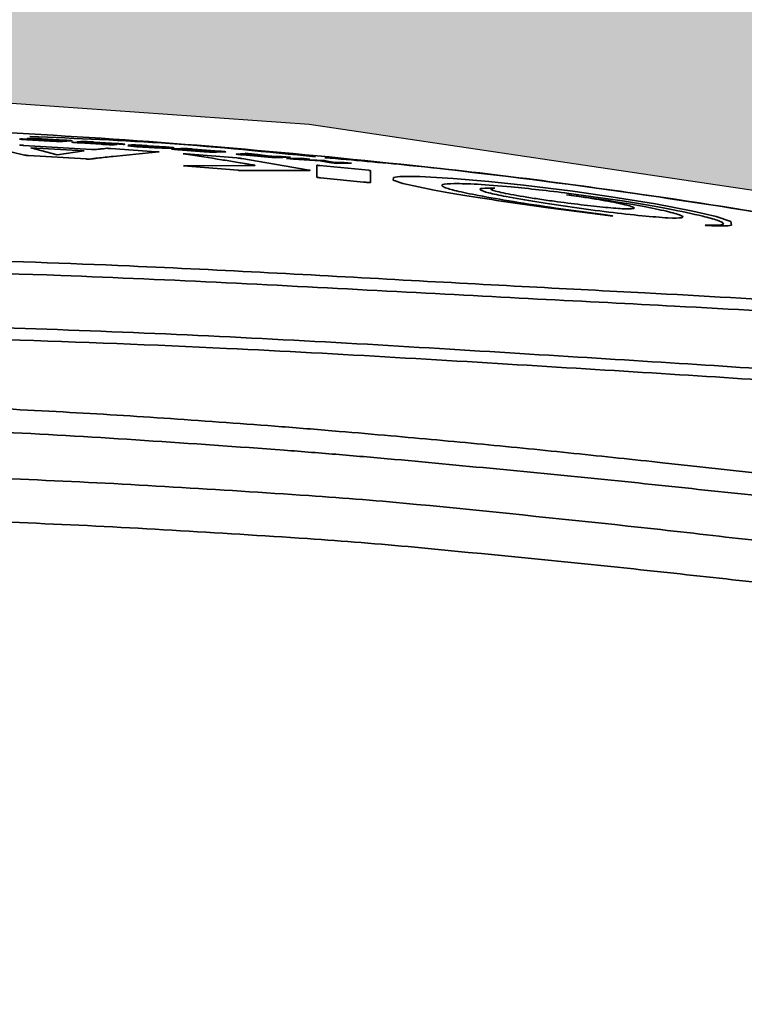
# Model space of a CAD drawing. Header units: millimetres. Extents: x 609 to 1177, y -109 to 470.
# Tile 15 of 40: x 874.53 to 880.95, y 92.53 to 101.25. Entities that reach past the tile are written whole.
import ezdxf

# ---------------------------------------------------------------- set-up
doc = ezdxf.new("R2010")
doc.units = ezdxf.units.MM
doc.header["$PDSIZE"] = -1
doc.dimstyles.new('ISO-25', dxfattribs={"dimtxt": 2.5, "dimasz": 2, "dimexe": 1.5, "dimexo": 0.625, "dimtad": 1, "dimdec": 1, "dimlfac": 5, "dimtxsty": 'Standard', "dimcen": 2.5, "dimclrd": 1, "dimclre": 1, "dimadec": 0, "dimazin": 0, "dimtfac": 1, "dimtdec": 1, "dimtmove": 0, "dimatfit": 3, "dimfxl": 1, "dimarcsym": 0})

# ---------------------------------------------------------------- blocks, each defined once
blk = doc.blocks.new('*D74')
at = {"color": 1, "lineweight": -2, "transparency": 16777216}
for p, q in [((888.8865, 128.1223), (879.2726, 121.661)), ((827.8144, 87.077), (877.6127, 120.5454))]:
    blk.add_line(p, q, dxfattribs=at)
at = {"color": 1, "transparency": 16777216}
blk.add_solid([(879.0867, 121.9377), (879.4586, 121.3843), (877.6127, 120.5454)], dxfattribs=at)
at = {"layer": 'Defpoints', "color": 0, "transparency": 16777216}
for p in [(877.6127, 120.5454), (827.8144, 87.077)]:
    blk.add_point(p, dxfattribs=at)
at = {"color": 0, "transparency": 16777216, "insert": (883.8636, 127.0056), "char_height": 2.5, "attachment_point": 5, "rotation": 33.90422}
blk.add_mtext('R300', dxfattribs=at)

msp = doc.modelspace()

# ---------------------------------------------------------------- hatches: boundary and pattern name
at = {"true_color": 0xc7c8ca, "transparency": 33554687}
h = msp.add_hatch(color=9, dxfattribs=at)
h.dxf.hatch_style = 1
h.set_gradient(color1=(173, 221, 247), color2=(173, 221, 247))
h.paths.add_polyline_path([(797.81441, 139.03854, 0.2679492), (780.31441, 108.72765, -0.2679492), (805.31441, 108.72765, -0.5316603), (856.31523, 99.83254), (857.77301, 100.33487), (862.30279, 100.65521), (870.78103, 100.76923), (877.09201, 100.32473), (885.02008, 99.14812), (886.70211, 98.57655, 0.51476)])

# ---------------------------------------------------------------- linework, layer by layer
for p, q in [((870.78103, 100.76923), (877.09201, 100.32473)), ((877.09201, 100.32473), (885.02008, 99.14812))]:
    msp.add_line(p, q)
at = {"linetype": 'Continuous', "lineweight": 35}
for p, q in [((874.54115, 100.19447), (874.55366, 100.19523)), ((874.55366, 100.19523), (874.63737, 100.1911)), ((874.79603, 100.1762), (874.59383, 100.18786)), ((874.59521, 100.19771), (874.61085, 100.19862)), ((874.66766, 100.19287), (874.59521, 100.19771)), ((874.63737, 100.1911), (874.61235, 100.1896)), ((874.61235, 100.1896), (874.82481, 100.17728)), ((874.69606, 100.1945), (874.66766, 100.19287)), ((874.90852, 100.18194), (874.69606, 100.1945)), ((874.72609, 100.19559), (874.92829, 100.18357)), ((874.57212, 100.05182), (874.33858, 100.10739)), ((874.56238, 100.138), (875.16507, 100.10166)), ((875.09953, 100.08849), (874.62677, 100.11702)), ((874.62677, 100.11702), (874.86039, 100.05458)), ((874.82481, 100.17728), (874.90852, 100.18194)), ((874.98097, 100.17678), (874.91127, 100.17298)), ((875.00489, 100.16729), (875.08081, 100.16328)), ((875.05146, 100.17031), (875.0696, 100.17125)), ((875.24933, 100.14794), (875.05707, 100.16029)), ((875.08081, 100.16328), (875.06579, 100.16247)), ((875.06579, 100.16247), (875.28755, 100.14815)), ((875.31595, 100.14959), (875.10477, 100.16332)), ((875.14552, 100.16716), (875.11537, 100.16562)), ((875.11537, 100.16562), (875.32654, 100.15186)), ((875.3849, 100.15141), (875.14552, 100.16716)), ((875.18549, 100.16742), (875.39474, 100.15358)), ((875.28755, 100.14815), (875.31595, 100.14959)), ((875.33659, 100.11003), (875.73733, 100.08195)), ((875.37922, 100.14469), (875.36458, 100.14397)), ((875.36926, 100.15067), (875.3849, 100.15141)), ((875.44442, 100.14622), (875.36926, 100.15067)), ((875.44805, 100.14638), (875.44442, 100.14622)), ((875.51243, 100.12984), (875.48691, 100.13413)), ((875.50081, 100.14058), (875.5187, 100.14139)), ((875.58342, 100.13602), (875.57616, 100.13569)), ((875.76385, 100.11842), (875.60957, 100.12899)), ((875.75537, 100.1255), (875.66084, 100.13234)), ((875.66699, 100.13461), (875.81023, 100.12419)), ((875.88095, 100.11426), (875.86356, 100.11355)), ((875.88729, 100.10678), (875.95699, 100.10962)), ((876.03564, 100.10445), (875.94967, 100.10104)), ((875.94967, 100.10104), (876.19161, 100.08222)), ((876.27757, 100.08533), (876.03564, 100.10445)), ((876.06582, 100.10484), (876.29494, 100.08665)), ((875.11698, 100.01744), (874.6061, 100.04835)), ((874.86039, 100.05458), (875.09953, 100.08849)), ((875.70118, 100.07459), (875.35525, 100.0406)), ((875.76387, 100.07993), (875.70118, 100.07459)), ((876.16268, 100.08184), (875.93356, 100.09959)), ((875.97659, 100.06391), (876.00408, 100.06192)), ((876.00066, 100.06021), (875.97659, 100.06391)), ((876.00408, 100.06192), (876.45052, 100.02605)), ((876.19161, 100.08222), (876.27757, 100.08533)), ((876.34089, 100.07932), (876.27119, 100.07686)), ((876.45323, 100.06131), (876.48426, 100.06236)), ((876.4963, 100.02111), (877.09145, 99.91895)), ((876.79385, 100.02888), (876.50416, 100.05399)), ((876.52427, 100.06772), (876.63739, 100.05805)), ((876.63072, 100.05287), (876.52427, 100.06772)), ((876.5527, 100.05569), (876.53681, 100.05517)), ((876.56199, 100.0518), (876.7392, 100.03644)), ((876.5865, 100.05667), (876.63072, 100.05287)), ((876.77599, 100.03753), (876.59878, 100.05298)), ((876.63739, 100.05805), (876.72397, 100.04476)), ((876.72397, 100.04476), (876.79864, 100.03816)), ((876.7392, 100.03644), (876.77599, 100.03753)), ((876.92611, 100.03246), (876.79385, 100.02888)), ((876.79864, 100.03816), (876.84857, 100.03946)), ((876.84857, 100.03946), (876.92611, 100.03246)), ((876.89178, 100.0201), (877.02404, 100.02349)), ((876.95491, 100.01436), (876.89178, 100.0201)), ((877.19092, 100.00179), (876.95491, 100.01436)), ((877.01539, 100.0148), (876.99837, 100.0147)), ((876.99837, 100.0147), (877.03213, 100.01322)), ((877.0971, 100.01669), (877.01539, 100.0148)), ((877.02404, 100.02349), (877.0971, 100.01669)), ((877.03213, 100.01322), (877.22541, 100.00273)), ((875.98085, 99.95614), (876.04522, 99.95723)), ((876.46497, 99.91683), (875.98085, 99.95614)), ((876.04522, 99.95723), (876.60446, 99.96042)), ((877.1602, 99.85618), (877.16067, 99.96043)), ((877.18558, 99.95977), (877.61997, 99.9168)), ((877.27055, 99.98471), (877.19092, 100.00179)), ((877.24112, 100.00122), (877.30233, 99.98759)), ((877.33432, 99.97853), (877.27055, 99.98471)), ((877.30233, 99.98759), (877.30901, 99.98534)), ((877.30901, 99.98534), (877.3211, 99.98583)), ((877.3211, 99.98583), (877.40281, 99.98735)), ((877.46658, 99.98103), (877.33432, 99.97853)), ((877.40281, 99.98735), (877.46658, 99.98103)), ((877.09099, 99.91625), (876.49945, 99.91531)), ((877.57331, 99.81311), (877.19398, 99.85076)), ((877.63642, 99.91499), (877.63641, 99.91146)), ((877.83508, 99.82999), (877.83821, 99.85442)), ((878.0722, 99.86204), (878.36868, 99.84555)), ((878.36868, 99.84555), (878.68451, 99.81847)), ((877.92285, 99.80029), (877.83508, 99.82999)), ((878.19803, 99.74188), (877.92285, 99.80029)), ((878.68451, 99.81847), (878.98899, 99.78625)), ((878.98899, 99.78625), (879.42853, 99.73118)), ((879.37049, 99.701), (879.7495, 99.64838)), ((879.86563, 99.6456), (879.39126, 99.71293)), ((879.42853, 99.73118), (879.76566, 99.68277)), ((879.76566, 99.68277), (880.15815, 99.61897)), ((879.20751, 99.58534), (878.79294, 99.64453)), ((879.6027, 99.53341), (879.20751, 99.58534)), ((879.27553, 99.58244), (879.6775, 99.52714)), ((880.15815, 99.61897), (880.49123, 99.55581)), ((879.78108, 99.51148), (879.6027, 99.53341)), ((879.6775, 99.52714), (879.77927, 99.51287)), ((879.77927, 99.51287), (879.78108, 99.51148)), ((880.49123, 99.55581), (880.69712, 99.5075)), ((880.69712, 99.5075), (880.82565, 99.46268)), ((880.59828, 99.43093), (880.64269, 99.43001)), ((880.60515, 99.42959), (880.59828, 99.43093)), ((880.62161, 99.42827), (880.60515, 99.42959)), ((880.82565, 99.46268), (880.83265, 99.43064))]:
    msp.add_line(p, q, dxfattribs=at)
at = {"linetype": 'Continuous', "lineweight": 35, "flags": 128}
msp.add_lwpolyline([(877.22541, 100.00273), (877.23421, 100.00189), (877.24112, 100.00122)], dxfattribs=at)
msp.add_arc((827.81441, 87.07701), 60, 11.0496166, 120)
at = {"linetype": 'Continuous', "lineweight": 35}
for points, knots in [([(870.46178, 99.13728), (871.02406, 99.1447), (872.1486, 99.15954), (873.83128, 99.1332), (875.36554, 99.07921), (876.7395, 99.01081), (877.93744, 98.94447), (879.05734, 98.88373), (880.28008, 98.8209), (881.56427, 98.74786), (882.91247, 98.64236), (884.20498, 98.49704), (885.43672, 98.31287), (886.32202, 98.14717), (886.90064, 98.02553), (887.18521, 97.96689), (887.36454, 97.93508), (887.44498, 97.93019), (887.45747, 97.94271), (887.40248, 97.97757), (887.25363, 98.0413), (887.03446, 98.12314), (886.69502, 98.24015), (886.22788, 98.38818), (885.3003, 98.65668), (884.00041, 98.98319), (882.33182, 99.33203), (880.092, 99.71728), (877.27148, 100.06315), (873.87023, 100.30871), (871.59791, 100.33987), (870.46177, 100.35545)], [0, 0, 0, 0, 0.0420333, 0.0840666, 0.1260952, 0.15761, 0.189118, 0.2206179, 0.2519704, 0.3021349, 0.3523186, 0.4025064, 0.4526916, 0.5028777, 0.5185562, 0.5339987, 0.5485339, 0.5558152, 0.5630859, 0.57035, 0.5776006, 0.5848666, 0.59214, 0.6066848, 0.6216517, 0.6637196, 0.7057574, 0.7477933, 0.8318604, 0.9159314, 1, 1, 1, 1]), ([(874.59383, 100.18786), (874.58317, 100.18847), (874.5663, 100.18943), (874.54735, 100.19073), (874.53814, 100.19151), (874.53353, 100.192), (874.53083, 100.19245), (874.52918, 100.19304), (874.53167, 100.1938), (874.53749, 100.19421), (874.54115, 100.19447)], [0, 0, 0, 0, 0.2463512, 0.3902061, 0.4472408, 0.4979839, 0.5483999, 0.6059608, 0.7518589, 1, 1, 1, 1]), ([(874.61085, 100.19862), (874.61585, 100.19887), (874.62353, 100.19924), (874.63837, 100.19933), (874.65222, 100.19911), (874.66906, 100.19854), (874.69383, 100.19741), (874.71335, 100.19631), (874.72609, 100.19559)], [0, 0, 0, 0, 0.2494451, 0.383209, 0.5003395, 0.6179241, 0.750837, 1, 1, 1, 1]), ([(877.14944, 100.03635), (876.71986, 100.07995), (875.87827, 100.16536), (875.03305, 100.19932), (874.61925, 100.21594)], [0, 0, 0, 0, 0.510431, 1, 1, 1, 1]), ([(874.52888, 100.14118), (874.53027, 100.14088), (874.53273, 100.14037), (874.53859, 100.13964), (874.54446, 100.13914), (874.55183, 100.13861), (874.558, 100.13825), (874.56238, 100.138)], [0, 0, 0, 0, 0.28276428, 0.49922437, 0.60223795, 0.71780113, 1, 1, 1, 1]), ([(874.91127, 100.17298), (874.90626, 100.17274), (874.89857, 100.17239), (874.88374, 100.17232), (874.86988, 100.17256), (874.85304, 100.17317), (874.82828, 100.17434), (874.80876, 100.17547), (874.79603, 100.1762)], [0, 0, 0, 0, 0.2495331, 0.3833369, 0.5004312, 0.6180564, 0.7509193, 1, 1, 1, 1]), ([(874.92829, 100.18357), (874.93897, 100.1829), (874.9559, 100.18185), (874.97493, 100.18045), (874.9842, 100.17962), (874.98881, 100.17911), (874.99149, 100.17866), (874.99309, 100.17807), (874.99049, 100.17736), (874.98464, 100.177), (874.98097, 100.17678)], [0, 0, 0, 0, 0.2463595, 0.3907144, 0.4476176, 0.4979951, 0.5480689, 0.6055076, 0.7518859, 1, 1, 1, 1]), ([(875.05707, 100.16029), (875.04617, 100.16099), (875.02904, 100.16208), (875.00986, 100.16353), (875.00071, 100.16438), (874.99617, 100.16492), (874.99352, 100.16538), (874.99199, 100.16599), (874.99485, 100.16672), (875.00101, 100.16707), (875.00489, 100.16729)], [0, 0, 0, 0, 0.2487744, 0.3914192, 0.4483344, 0.4994351, 0.5510487, 0.6091807, 0.7543173, 1, 1, 1, 1]), ([(875.10477, 100.16332), (875.09408, 100.16401), (875.07711, 100.16511), (875.05802, 100.16654), (875.04869, 100.16739), (875.04398, 100.16792), (875.04119, 100.16838), (875.03946, 100.16899), (875.04194, 100.16972), (875.04778, 100.17008), (875.05146, 100.17031)], [0, 0, 0, 0, 0.2463304, 0.3907419, 0.4478618, 0.4984526, 0.5486981, 0.6060604, 0.7518333, 1, 1, 1, 1]), ([(875.0696, 100.17125), (875.07463, 100.17146), (875.08236, 100.17178), (875.09731, 100.17177), (875.11129, 100.17146), (875.12825, 100.17076), (875.15311, 100.16947), (875.17271, 100.16823), (875.18549, 100.16742)], [0, 0, 0, 0, 0.2494946, 0.3831219, 0.5003243, 0.6178882, 0.750876, 1, 1, 1, 1]), ([(875.16507, 100.10166), (875.16946, 100.10138), (875.17714, 100.1009), (875.18619, 100.10048), (875.19122, 100.10039), (875.19578, 100.10042), (875.19772, 100.1006), (875.1991, 100.10073)], [0, 0, 0, 0, 0.28478246, 0.49828401, 0.60277003, 0.718632, 1, 1, 1, 1]), ([(875.1991, 100.10073), (875.2059, 100.1015), (875.2247, 100.10365), (875.25234, 100.10684), (875.28166, 100.10941), (875.29198, 100.11145), (875.30434, 100.11167), (875.3127, 100.11144), (875.32382, 100.11087), (875.33202, 100.11033), (875.33659, 100.11003)], [0, 0, 0, 0, 0.1831347, 0.5065273, 0.7597895, 0.8875411, 0.9144499, 0.9384977, 0.9656816, 1, 1, 1, 1]), ([(875.36458, 100.14397), (875.35957, 100.14377), (875.35188, 100.14346), (875.33704, 100.14349), (875.32317, 100.14381), (875.30633, 100.14453), (875.28158, 100.14587), (875.26206, 100.14712), (875.24933, 100.14794)], [0, 0, 0, 0, 0.2495312, 0.3833277, 0.5004253, 0.6180445, 0.7509174, 1, 1, 1, 1]), ([(875.32654, 100.15186), (875.33719, 100.15114), (875.35408, 100.14999), (875.37306, 100.14848), (875.3823, 100.14759), (875.38692, 100.14704), (875.38963, 100.14657), (875.39126, 100.14597), (875.38872, 100.14524), (875.38289, 100.14491), (875.37922, 100.14469)], [0, 0, 0, 0, 0.2461459, 0.3902631, 0.4472746, 0.4978774, 0.548084, 0.6055439, 0.7516584, 1, 1, 1, 1]), ([(875.39474, 100.15358), (875.40544, 100.15285), (875.4224, 100.15168), (875.44148, 100.15015), (875.45082, 100.14925), (875.45552, 100.1487), (875.45832, 100.14822), (875.46005, 100.14762), (875.45758, 100.14691), (875.45173, 100.14659), (875.44805, 100.14638)], [0, 0, 0, 0, 0.2463378, 0.3907601, 0.4478871, 0.4984792, 0.5487271, 0.6060844, 0.7518402, 1, 1, 1, 1]), ([(875.48691, 100.13413), (875.53748, 100.1306), (875.61323, 100.12531), (875.71221, 100.11963), (875.74671, 100.11882), (875.76385, 100.11842)], [0, 0, 0, 0, 0.5026667, 0.7529424, 1, 1, 1, 1]), ([(875.60957, 100.12899), (875.57847, 100.13117), (875.54318, 100.13365), (875.50852, 100.13679), (875.49988, 100.13772), (875.49424, 100.13853), (875.49126, 100.13937), (875.49298, 100.14011), (875.498, 100.14041), (875.50081, 100.14058)], [0, 0, 0, 0, 0.503195, 0.5710335, 0.6290554, 0.6871696, 0.7496686, 0.8602667, 1, 1, 1, 1]), ([(875.86356, 100.11355), (875.84723, 100.1133), (875.81451, 100.11279), (875.72427, 100.11643), (875.62074, 100.12227), (875.54855, 100.12732), (875.51243, 100.12984)], [0, 0, 0, 0, 0.2490344, 0.4989153, 0.7492694, 1, 1, 1, 1]), ([(875.5187, 100.14139), (875.52563, 100.14154), (875.53917, 100.14182), (875.5763, 100.1404), (875.61994, 100.13789), (875.65041, 100.13577), (875.66699, 100.13461)], [0, 0, 0, 0, 0.2543496, 0.4969871, 0.7262999, 1, 1, 1, 1]), ([(875.57616, 100.13569), (875.57428, 100.13558), (875.57168, 100.13543), (875.57209, 100.13496), (875.57412, 100.13457), (875.57818, 100.13409), (875.58674, 100.13329), (875.6142, 100.13114), (875.67887, 100.12657), (875.73768, 100.12247), (875.77682, 100.11975)], [0, 0, 0, 0, 0.0719022, 0.0991979, 0.1230173, 0.1454535, 0.1723338, 0.2454347, 0.4978525, 1, 1, 1, 1]), ([(875.66084, 100.13234), (875.64456, 100.13349), (875.62427, 100.13493), (875.60311, 100.13592), (875.59164, 100.13624), (875.58671, 100.13611), (875.58342, 100.13602)], [0, 0, 0, 0, 0.504628, 0.6290012, 0.7527487, 1, 1, 1, 1]), ([(875.79337, 100.11904), (875.79818, 100.11924), (875.80602, 100.11956), (875.81157, 100.12018), (875.80997, 100.12079), (875.80834, 100.12107), (875.80582, 100.12139), (875.79934, 100.12207), (875.78207, 100.12352), (875.76614, 100.1247), (875.75537, 100.1255)], [0, 0, 0, 0, 0.3085475, 0.5035087, 0.5350939, 0.5646434, 0.5942072, 0.6258325, 0.747305, 1, 1, 1, 1]), ([(875.77682, 100.11975), (875.77873, 100.11962), (875.78221, 100.11939), (875.78702, 100.11913), (875.79087, 100.11901), (875.7925, 100.11903), (875.79337, 100.11904)], [0, 0, 0, 0, 0.27279784, 0.49899956, 0.73402456, 1, 1, 1, 1]), ([(875.81023, 100.12419), (875.82421, 100.12314), (875.84634, 100.12148), (875.87117, 100.11932), (875.88335, 100.11807), (875.88961, 100.1173), (875.89349, 100.11664), (875.89607, 100.11581), (875.89329, 100.11487), (875.88573, 100.1145), (875.88095, 100.11426)], [0, 0, 0, 0, 0.24698632, 0.39079535, 0.44831928, 0.49960186, 0.55076152, 0.60830155, 0.75243473, 1, 1, 1, 1]), ([(875.93356, 100.09959), (875.92335, 100.10038), (875.90733, 100.10161), (875.88946, 100.10322), (875.8813, 100.10413), (875.87758, 100.10466), (875.87573, 100.1051), (875.87496, 100.10566), (875.87802, 100.10631), (875.88372, 100.1066), (875.88729, 100.10678)], [0, 0, 0, 0, 0.24496807, 0.38461505, 0.44061838, 0.49210396, 0.54283243, 0.60172836, 0.75082061, 1, 1, 1, 1]), ([(875.95699, 100.10962), (875.96176, 100.10976), (875.97133, 100.11005), (875.98993, 100.10975), (876.01132, 100.10868), (876.0349, 100.10718), (876.05358, 100.10576), (876.06582, 100.10484)], [0, 0, 0, 0, 0.2499471, 0.5009866, 0.6197578, 0.7509796, 1, 1, 1, 1]), ([(874.6061, 100.04835), (874.60178, 100.04861), (874.59406, 100.04906), (874.58349, 100.04993), (874.57626, 100.05089), (874.57361, 100.05148), (874.57212, 100.05182)], [0, 0, 0, 0, 0.2794783, 0.500295, 0.7194441, 1, 1, 1, 1]), ([(875.15349, 100.0167), (875.1519, 100.01654), (875.14906, 100.01624), (875.14113, 100.01618), (875.12978, 100.01665), (875.12159, 100.01716), (875.11698, 100.01744)], [0, 0, 0, 0, 0.2796342, 0.5003446, 0.7189418, 1, 1, 1, 1]), ([(875.35525, 100.0406), (875.30911, 100.03536), (875.24925, 100.02857), (875.182, 100.0203), (875.16093, 100.01764), (875.15349, 100.0167)], [0, 0, 0, 0, 0.6852787, 0.8889612, 1, 1, 1, 1]), ([(875.73733, 100.08195), (875.7374, 100.08195), (875.73807, 100.0819), (875.74043, 100.08172), (875.74921, 100.08105), (875.75739, 100.08042), (875.76387, 100.07993)], [0, 0, 0, 0, 0.0079059, 0.0752914, 0.2670501, 1, 1, 1, 1]), ([(876.60446, 99.96042), (876.60615, 99.96043), (876.60924, 99.96044), (876.61193, 99.96065), (876.61226, 99.96106), (876.60853, 99.96219), (876.59587, 99.96419), (876.57908, 99.96709), (876.55342, 99.97141), (876.5083, 99.97902), (876.42696, 99.99257), (876.25428, 100.0209), (876.10568, 100.04393), (876.00066, 100.06021)], [0, 0, 0, 0, 0.0084219, 0.0154583, 0.0218029, 0.0285011, 0.0544077, 0.0746779, 0.1110143, 0.1754951, 0.2905672, 0.4985981, 1, 1, 1, 1]), ([(876.27119, 100.07686), (876.26642, 100.07673), (876.25687, 100.07646), (876.23833, 100.07679), (876.21703, 100.07791), (876.19352, 100.07945), (876.17489, 100.0809), (876.16268, 100.08184)], [0, 0, 0, 0, 0.24993562, 0.50102708, 0.6199359, 0.75099004, 1, 1, 1, 1]), ([(876.29494, 100.08665), (876.30512, 100.08581), (876.32108, 100.08449), (876.33887, 100.08278), (876.34696, 100.08183), (876.35064, 100.08128), (876.35246, 100.08084), (876.3532, 100.0803), (876.35014, 100.0797), (876.34445, 100.07946), (876.34089, 100.07932)], [0, 0, 0, 0, 0.2449779, 0.3842826, 0.440283, 0.4919167, 0.5427602, 0.60175, 0.7508554, 1, 1, 1, 1]), ([(876.50416, 100.05399), (876.49324, 100.05493), (876.47827, 100.05621), (876.46105, 100.05795), (876.45362, 100.05883), (876.44963, 100.05942), (876.4467, 100.05998), (876.44486, 100.0609), (876.4497, 100.06114), (876.45323, 100.06131)], [0, 0, 0, 0, 0.3002648, 0.411714, 0.5045882, 0.5519098, 0.6004333, 0.7081149, 1, 1, 1, 1]), ([(876.45052, 100.02605), (876.45954, 100.02528), (876.47285, 100.02414), (876.48822, 100.02235), (876.49351, 100.02154), (876.4963, 100.02111)], [0, 0, 0, 0, 0.4971236, 0.7337011, 1, 1, 1, 1]), ([(876.48426, 100.06236), (876.4892, 100.06243), (876.49842, 100.06256), (876.52241, 100.06154), (876.55284, 100.05948), (876.57465, 100.05766), (876.5865, 100.05667)], [0, 0, 0, 0, 0.267238, 0.499251, 0.7280222, 1, 1, 1, 1]), ([(876.53681, 100.05517), (876.53537, 100.0551), (876.53337, 100.05501), (876.53395, 100.05463), (876.53562, 100.05434), (876.53806, 100.05403), (876.54194, 100.05361), (876.55004, 100.05283), (876.55694, 100.05224), (876.56199, 100.0518)], [0, 0, 0, 0, 0.2649053, 0.3681624, 0.4264118, 0.4849871, 0.574988, 0.6888851, 1, 1, 1, 1]), ([(876.59878, 100.05298), (876.59325, 100.05345), (876.58359, 100.05426), (876.57199, 100.05511), (876.56488, 100.05551), (876.55819, 100.05576), (876.55497, 100.05572), (876.5527, 100.05569)], [0, 0, 0, 0, 0.287964, 0.5030768, 0.6099779, 0.7256403, 1, 1, 1, 1]), ([(887.61964, 97.87493), (887.60396, 97.88304), (887.55763, 97.90697), (887.41694, 97.96398), (887.15348, 98.06292), (886.6343, 98.24089), (885.89553, 98.47106), (885.06296, 98.70622), (884.27285, 98.90637), (883.51711, 99.08027), (882.58663, 99.27585), (881.48255, 99.48101), (879.88192, 99.73279), (878.47039, 99.92089), (877.48137, 100.0071), (877.23229, 100.02881)], [0, 0, 0, 0, 0.012792, 0.0377778, 0.0624566, 0.1110273, 0.1958662, 0.2739836, 0.3485907, 0.4195092, 0.4867759, 0.6094615, 0.7275913, 0.9313947, 1, 1, 1, 1]), ([(877.16067, 99.96043), (877.16067, 99.96059), (877.16068, 99.96081), (877.16075, 99.96105), (877.16094, 99.96125), (877.16175, 99.96143), (877.16438, 99.96146), (877.16841, 99.96124), (877.17529, 99.96073), (877.18127, 99.96017), (877.18558, 99.95977)], [0, 0, 0, 0, 0.195553, 0.2562492, 0.292246, 0.4443144, 0.5602487, 0.6470732, 0.7457369, 1, 1, 1, 1]), ([(876.49945, 99.91531), (876.4948, 99.91537), (876.48757, 99.91547), (876.47518, 99.91606), (876.46813, 99.91659), (876.46497, 99.91683)], [0, 0, 0, 0, 0.4972101, 0.7749544, 1, 1, 1, 1]), ([(877.09145, 99.91895), (877.09391, 99.91849), (877.09837, 99.91764), (877.10096, 99.91669), (877.09797, 99.91626), (877.09349, 99.91625), (877.09099, 99.91625)], [0, 0, 0, 0, 0.2767417, 0.5003185, 0.7216915, 1, 1, 1, 1]), ([(877.19398, 99.85076), (877.18825, 99.85132), (877.18037, 99.85209), (877.17124, 99.85317), (877.16654, 99.85384), (877.1635, 99.85444), (877.16058, 99.85529), (877.16036, 99.85581), (877.1602, 99.85618)], [0, 0, 0, 0, 0.2955064, 0.4069424, 0.501333, 0.59244, 0.703149, 1, 1, 1, 1]), ([(877.63641, 99.91146), (877.6364, 99.89476), (877.63639, 99.86972), (877.63643, 99.83719), (877.63639, 99.82037), (877.63647, 99.81263), (877.63642, 99.80958), (877.63615, 99.80866), (877.63479, 99.8081), (877.63168, 99.80786), (877.6287, 99.80788), (877.619, 99.80852), (877.60591, 99.80979), (877.5888, 99.81153), (877.57947, 99.81248), (877.57331, 99.81311)], [0, 0, 0, 0, 0.5013863, 0.7520787, 0.8774227, 0.9400758, 0.9498604, 0.9549812, 0.9642086, 0.9674813, 0.9700132, 0.9725756, 0.9851287, 0.9901931, 1, 1, 1, 1]), ([(877.61997, 99.9168), (877.62093, 99.9167), (877.62357, 99.91642), (877.62905, 99.91581), (877.63356, 99.91531), (877.63642, 99.91499)], [0, 0, 0, 0, 0.1744258, 0.4768895, 1, 1, 1, 1]), ([(877.83821, 99.85442), (877.86009, 99.85808), (877.90381, 99.8654), (878.01611, 99.86316), (878.0722, 99.86204)], [0, 0, 0, 0, 0.5004662, 1, 1, 1, 1]), ([(878.3771, 99.79988), (878.33292, 99.79816), (878.2442, 99.79472), (878.27388, 99.77607), (878.28878, 99.7667)], [0, 0, 0, 0, 0.4979403, 1, 1, 1, 1]), ([(878.28878, 99.7667), (878.3178, 99.75664), (878.37608, 99.73643), (878.52043, 99.70788), (878.59289, 99.69355)], [0, 0, 0, 0, 0.4980454, 1, 1, 1, 1]), ([(878.88204, 99.7696), (878.77512, 99.77877), (878.56296, 99.79697), (878.43872, 99.79891), (878.3771, 99.79988)], [0, 0, 0, 0, 0.5039804, 1, 1, 1, 1]), ([(878.83543, 99.68385), (878.77865, 99.69562), (878.66511, 99.71917), (878.60046, 99.74376), (878.60457, 99.76024), (878.69336, 99.75902), (878.73776, 99.75841)], [0, 0, 0, 0, 0.2516224, 0.5031457, 0.7515753, 1, 1, 1, 1]), ([(878.73776, 99.75841), (878.71746, 99.75556), (878.68765, 99.75137), (878.72868, 99.73579), (878.78838, 99.7211), (878.87533, 99.70355), (878.98626, 99.68393), (879.11722, 99.66319), (879.21274, 99.64971), (879.26119, 99.64288)], [0, 0, 0, 0, 0.2504231, 0.3678368, 0.4874611, 0.6170829, 0.7452659, 0.8708162, 1, 1, 1, 1]), ([(879.39126, 99.71293), (879.3018, 99.72399), (879.12307, 99.74609), (878.96233, 99.76177), (878.88204, 99.7696)], [0, 0, 0, 0, 0.50051919, 1, 1, 1, 1]), ([(878.79294, 99.64453), (878.68162, 99.66146), (878.45819, 99.69544), (878.28496, 99.72637), (878.19803, 99.74188)], [0, 0, 0, 0, 0.49820532, 1, 1, 1, 1]), ([(878.59289, 99.69355), (878.69103, 99.67574), (878.88722, 99.64013), (879.14614, 99.60166), (879.27553, 99.58244)], [0, 0, 0, 0, 0.5002473, 1, 1, 1, 1]), ([(880.04262, 99.51394), (879.94616, 99.52417), (879.75571, 99.54438), (879.42007, 99.58901), (879.09177, 99.6377), (878.92226, 99.66821), (878.83543, 99.68385)], [0, 0, 0, 0, 0.25063397, 0.49487692, 0.74124955, 1, 1, 1, 1]), ([(879.96363, 99.57736), (879.96836, 99.57927), (879.97786, 99.5831), (879.95546, 99.59395), (879.90842, 99.60778), (879.83582, 99.62439), (879.74143, 99.64287), (879.59192, 99.66905), (879.45896, 99.68824), (879.37049, 99.701)], [0, 0, 0, 0, 0.1245989, 0.2499921, 0.3744092, 0.4998481, 0.6252356, 0.7506355, 1, 1, 1, 1]), ([(879.26119, 99.64288), (879.34206, 99.63214), (879.50383, 99.61068), (879.72424, 99.58702), (879.89724, 99.57323), (879.9415, 99.57598), (879.96363, 99.57736)], [0, 0, 0, 0, 0.2513477, 0.5027373, 0.7513186, 1, 1, 1, 1]), ([(879.7495, 99.64838), (879.85314, 99.63159), (880.05701, 99.59857), (880.19134, 99.56898), (880.25738, 99.55444)], [0, 0, 0, 0, 0.50835039, 1, 1, 1, 1]), ([(880.57791, 99.51064), (880.48456, 99.53195), (880.29843, 99.57444), (880.0096, 99.62193), (879.86563, 99.6456)], [0, 0, 0, 0, 0.5015568, 1, 1, 1, 1]), ([(880.25738, 99.55444), (880.30773, 99.54117), (880.40845, 99.51463), (880.4069, 99.49428), (880.29001, 99.49214), (880.12508, 99.50668), (880.04262, 99.51394)], [0, 0, 0, 0, 0.2502963, 0.5006111, 0.7502948, 1, 1, 1, 1]), ([(880.64269, 99.43001), (880.6797, 99.43026), (880.75343, 99.43077), (880.76916, 99.44713), (880.72158, 99.47284), (880.62562, 99.49809), (880.57791, 99.51064)], [0, 0, 0, 0, 0.2505626, 0.4991053, 0.7510064, 1, 1, 1, 1]), ([(880.83265, 99.43064), (880.81249, 99.42769), (880.77217, 99.4218), (880.6718, 99.42612), (880.62161, 99.42827)], [0, 0, 0, 0, 0.5, 1, 1, 1, 1]), ([(847.25456, 92.67613), (847.37913, 92.98605), (847.62856, 93.60663), (848.12833, 94.47886), (848.6778, 95.21863), (849.26174, 95.81773), (849.84505, 96.29318), (850.47775, 96.69949), (851.35189, 97.14544), (852.49268, 97.5596), (853.89158, 97.9013), (855.30994, 98.14489), (856.73749, 98.3216), (858.16927, 98.45638), (859.60337, 98.56304), (861.87624, 98.69802), (864.98955, 98.83423), (868.28735, 98.96619), (870.92884, 99.04369), (872.91587, 99.04672), (874.73184, 98.99611), (876.36406, 98.92286), (877.79571, 98.84648), (879.13786, 98.77534), (880.48068, 98.70738), (881.80976, 98.63148), (883.14563, 98.52367), (884.64136, 98.35253), (885.79529, 98.17058), (886.63391, 98.0037), (887.04256, 97.91672), (887.41515, 97.83858), (887.64379, 97.79935), (887.73217, 97.79885), (887.70703, 97.81924), (887.69822, 97.82639)], [0, 0, 0, 0, 0.0204602, 0.0409696, 0.0614742, 0.0768581, 0.0922415, 0.1076264, 0.1230108, 0.152539, 0.1820831, 0.2116299, 0.2411783, 0.2707293, 0.3002799, 0.3298313, 0.4110975, 0.4923637, 0.5334055, 0.5744482, 0.6154877, 0.6462687, 0.6770338, 0.7077733, 0.7386774, 0.7799038, 0.8211457, 0.8623915, 0.9242461, 0.9397142, 0.9551775, 0.9707277, 0.9872716, 0.9955361, 1, 1, 1, 1]), ([(847.26127, 92.67633), (847.39283, 92.99886), (847.6559, 93.64382), (848.187, 94.5462), (848.77666, 95.30295), (849.40375, 95.90742), (850.02821, 96.38064), (850.70188, 96.77975), (851.64762, 97.21939), (852.89278, 97.61531), (854.42708, 97.91689), (855.97848, 98.10744), (858.40175, 98.29538), (861.69891, 98.40295), (865.86315, 98.47603), (869.15634, 98.53542), (871.57627, 98.56792), (873.12858, 98.5553), (874.67444, 98.5165), (876.20679, 98.45327), (877.71014, 98.37187), (879.14795, 98.28299), (880.46643, 98.20157), (881.66232, 98.12293), (882.7754, 98.03649), (883.82646, 97.93518), (884.83815, 97.81223), (885.82446, 97.66472), (886.78036, 97.48959), (887.69287, 97.29206), (888.37719, 97.1255), (888.79475, 97.02842), (888.96354, 96.99954), (889.01507, 97.00741), (888.987, 97.03065), (888.97322, 97.04206)], [0, 0, 0, 0, 0.0205776, 0.0411487, 0.0617171, 0.0771482, 0.0925793, 0.1080139, 0.1234477, 0.1543015, 0.185171, 0.2160474, 0.2469256, 0.3292681, 0.411614, 0.4939597, 0.5248385, 0.5557177, 0.5865967, 0.6174719, 0.6483383, 0.6791939, 0.7099225, 0.7406154, 0.7713153, 0.8020184, 0.8327226, 0.8634273, 0.8941309, 0.9248335, 0.9555146, 0.9706642, 0.985456, 0.9928646, 1, 1, 1, 1]), ([(870.46176, 98.44348), (871.12175, 98.44961), (872.44168, 98.46188), (874.41301, 98.42233), (876.22768, 98.35038), (877.86564, 98.26108), (879.30478, 98.17311), (880.63113, 98.09121), (881.97466, 98.00315), (883.33432, 97.89349), (884.71914, 97.7433), (885.94307, 97.56263), (887.01621, 97.36348), (887.78487, 97.195), (888.35139, 97.06), (888.73465, 96.96681), (889.0555, 96.89177), (889.23297, 96.86136), (889.27887, 96.87372), (889.24807, 96.90745), (889.14583, 96.9674), (889.01198, 97.02884), (888.94533, 97.05944)], [0, 0, 0, 0, 0.0751678, 0.1503327, 0.2254838, 0.2845385, 0.3435695, 0.4028376, 0.4622254, 0.5414225, 0.6206333, 0.6998481, 0.7592593, 0.8186675, 0.8483713, 0.8780741, 0.9081325, 0.9388047, 0.9541436, 0.969476, 0.9847996, 1, 1, 1, 1]), ([(871.92614, 97.88972), (872.26776, 97.8818), (872.9255, 97.86656), (873.92173, 97.82806), (874.89285, 97.77971), (875.87709, 97.71977), (876.52094, 97.67131), (876.8494, 97.64658)], [0, 0, 0, 0, 0.2076533, 0.3998128, 0.6059723, 0.7989877, 1, 1, 1, 1]), ([(876.86958, 97.439), (876.04585, 97.4977), (874.40226, 97.61483), (872.74973, 97.66005), (871.92541, 97.6826)], [0, 0, 0, 0, 0.5011735, 1, 1, 1, 1]), ([(876.8494, 97.64658), (877.01864, 97.63302), (877.34135, 97.60715), (877.66266, 97.57908), (877.81546, 97.56573)], [0, 0, 0, 0, 0.524464, 1, 1, 1, 1]), ([(877.81546, 97.56573), (878.08723, 97.54115), (878.63111, 97.49195), (879.43467, 97.41107), (880.41108, 97.30776), (881.09054, 97.23334), (881.51846, 97.18647)], [0, 0, 0, 0, 0.2144007, 0.429062, 0.6404235, 1, 1, 1, 1]), ([(877.84866, 97.35738), (877.68527, 97.37148), (877.35964, 97.39958), (877.03254, 97.42589), (876.86958, 97.439)], [0, 0, 0, 0, 0.5017874, 1, 1, 1, 1]), ([(881.63809, 96.97382), (881.33198, 97.00669), (880.72243, 97.07214), (879.46034, 97.20664), (878.49207, 97.2972), (877.84866, 97.35738)], [0, 0, 0, 0, 0.2528655, 0.5035298, 1, 1, 1, 1]), ([(872.28257, 97.24256), (873.08437, 97.2257), (874.69144, 97.19192), (876.28865, 97.0885), (877.08898, 97.03668)], [0, 0, 0, 0, 0.4989207, 1, 1, 1, 1]), ([(877.08898, 97.03668), (877.24809, 97.02513), (877.56674, 97.00199), (877.88387, 96.97322), (878.04266, 96.95881)], [0, 0, 0, 0, 0.4993045, 1, 1, 1, 1]), ([(878.04266, 96.95881), (878.67023, 96.89637), (879.61493, 96.80239), (880.84654, 96.66232), (881.44258, 96.5931), (881.7416, 96.55837)], [0, 0, 0, 0, 0.4965099, 0.74741105, 1, 1, 1, 1]), ([(877.07839, 96.65539), (876.27876, 96.70619), (874.68424, 96.80748), (873.07998, 96.84072), (872.28023, 96.8573)], [0, 0, 0, 0, 0.5014856, 1, 1, 1, 1]), ([(878.02844, 96.5793), (877.87028, 96.59328), (877.55434, 96.62121), (877.23691, 96.64401), (877.07839, 96.65539)], [0, 0, 0, 0, 0.5006284, 1, 1, 1, 1]), ([(881.75754, 96.19039), (881.45444, 96.22392), (880.85124, 96.29063), (879.60936, 96.42669), (878.65881, 96.51845), (878.02844, 96.5793)], [0, 0, 0, 0, 0.2538462, 0.505181, 1, 1, 1, 1])]:
    msp.add_open_spline(points, degree=3, knots=knots, dxfattribs=at)

# ---------------------------------------------------------------- dimensions: what is measured, and where the dimension line sits
dim = msp.add_radius_dim(center=(827.81441, 87.07701), mpoint=(877.61269, 120.54539), dimstyle='ISO-25')
dim.commit()
dim.dimension.update_dxf_attribs({"geometry": '*D74', "text_midpoint": (883.86363, 127.00563)})

doc.saveas('drawing.dxf')
